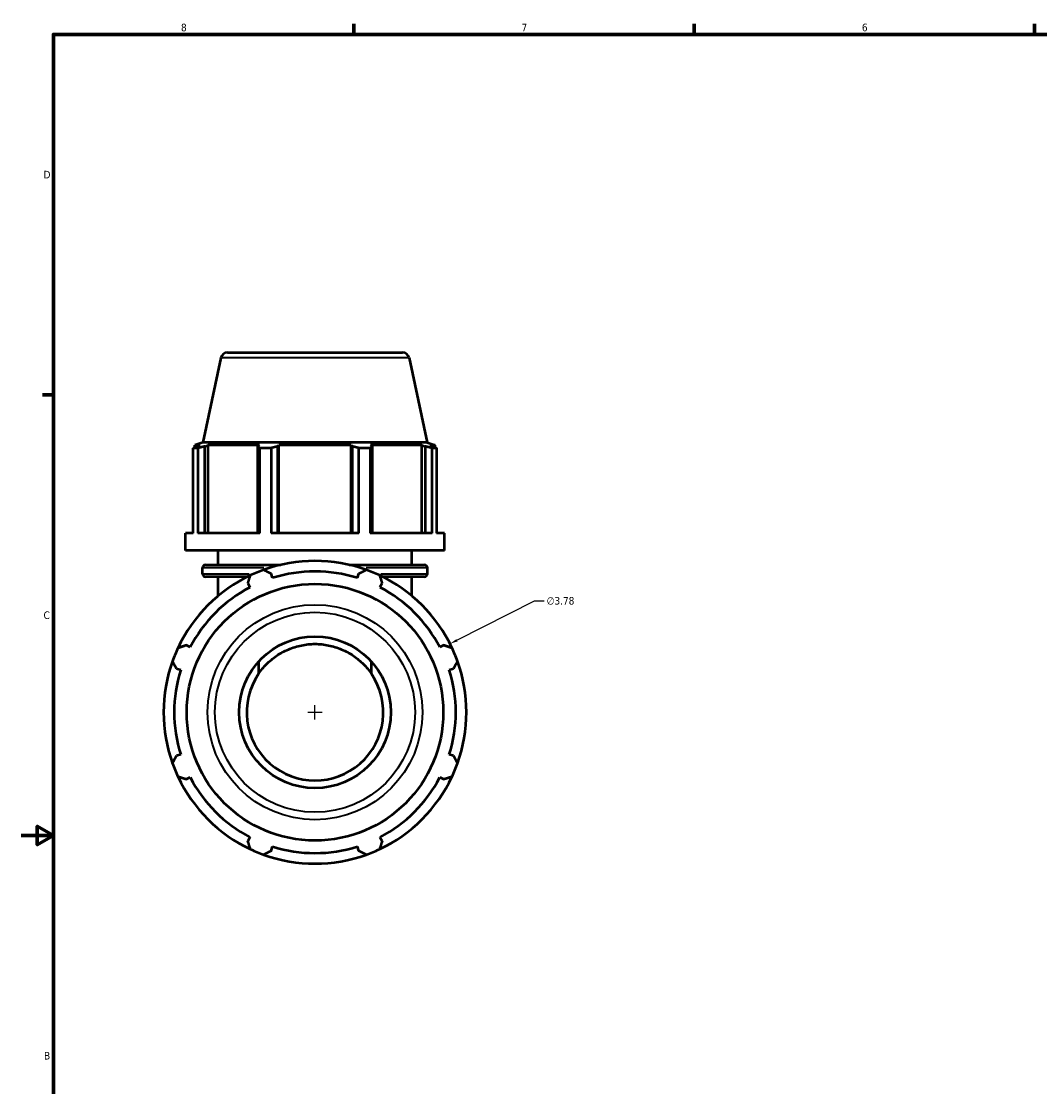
# Model space of a CAD drawing. Header units: inches. Extents: x 0.1 to 45.4, y -10.6 to 32.2.
# Tile 3 of 7: x 0.1 to 12.8, y 7.9 to 21.2. Entities that reach past the tile are written whole.
import ezdxf

# ---------------------------------------------------------------- set-up
doc = ezdxf.new("R2010")
doc.units = ezdxf.units.IN
doc.header["$MEASUREMENT"] = 0
for name, color, linetype, lineweight in [('Border (ANSI)', 7, 'Continuous', 70), ('Dimension (ANSI)', 7, 'Continuous', 25), ('Visible (ANSI)', 7, 'Continuous', 50), ('Visible Narrow (ANSI)', 7, 'Continuous', 35)]:
    doc.layers.add(name, color=color, linetype=linetype, lineweight=lineweight)
doc.styles.add('Note Text (ANSI)', font='tahoma.ttf')
doc.dimstyles.new('Default (ANSI)', dxfattribs={"dimtxt": 0.094488, "dimasz": 0.098425, "dimexe": 0.125, "dimexo": 0.0625, "dimgap": 0.031496, "dimtad": 0, "dimtih": 1, "dimtoh": 1, "dimrnd": 1e-08, "dimzin": 4, "dimdsep": 46, "dimtxsty": 'Note Text (ANSI)', "dimcen": 0.09, "dimdle": 0.393701, "dimclrd": 256, "dimclre": 256, "dimclrt": 5, "dimadec": 0, "dimazin": 1, "dimtfac": 1, "dimtofl": 0, "dimtmove": 0, "dimatfit": 3, "dimfxl": 1, "dimtolj": 1, "dimtzin": 4, "dimlwd": -1, "dimlwe": -1, "dimarcsym": 0})

# ---------------------------------------------------------------- blocks, each defined once
blk = doc.blocks.new('Borders Default Border')
at = {"layer": 'Border (ANSI)'}
for p, q in [((4.25, 21), (4.25, 21.134)), ((8.5, 21), (8.5, 21.134)), ((12.75, 21), (12.75, 21.134)), ((0.5, 16.5), (0.366, 16.5))]:
    blk.add_line(p, q, dxfattribs=at)
at = {"layer": 'Border (ANSI)', "flags": 128}
for points in [[(0.5, 1), (0.5, 21), (33.5, 21), (33.5, 1), (0.5, 1)], [(0.1, 11), (0.5, 11), (0.3, 11.115), (0.3, 10.885), (0.5, 11)]]:
    blk.add_lwpolyline(points, dxfattribs=at)
at = {"layer": 'Border (ANSI)', "color": 5, "true_color": 0x0000ff, "char_height": 0.0945, "attachment_point": 7, "style": 'Note Text (ANSI)'}
for s, insert in [('8', (2.094, 21.038)), ('7', (6.346, 21.04)), ('6', (10.595, 21.038)), ('D', (0.378, 19.203)), ('C', (0.378, 13.701)), ('B', (0.384, 8.203))]:
    blk.add_mtext(s, dxfattribs=dict(at, insert=insert))
blk = doc.blocks.new('*D10')
at = {"layer": 'Defpoints', "color": 0, "transparency": 16777216}
for p in [(5.453, 13.393), (2.081, 11.684)]:
    blk.add_point(p, dxfattribs=at)
at = {"layer": 'Dimension (ANSI)', "transparency": 16777216}
for p, q in [((6.504, 13.926), (5.54, 13.437)), ((6.629, 13.926), (6.504, 13.926)), ((3.677, 12.538), (3.857, 12.538)), ((3.767, 12.448), (3.767, 12.628))]:
    blk.add_line(p, q, dxfattribs=at)
blk.add_arc((3.767, 12.538), 1.89, 25.208, 30.6675, dxfattribs=at)
blk.add_solid([(5.533, 13.452), (5.548, 13.423), (5.453, 13.393)], dxfattribs=at)
at = {"layer": 'Dimension (ANSI)', "color": 5, "transparency": 16777216, "insert": (6.66, 13.977), "char_height": 0.0945, "attachment_point": 1, "style": 'Note Text (ANSI)'}
blk.add_mtext('\\A1;∅3.78', dxfattribs=at)

msp = doc.modelspace()

# ---------------------------------------------------------------- linework, layer by layer
at = {"layer": 'Visible (ANSI)'}
for p, q in [((2.674, 17.028), (4.86, 17.028)), ((2.593, 16.963), (2.368, 15.906)), ((4.941, 16.963), (5.166, 15.906)), ((2.306, 15.836), (2.247, 15.836)), ((2.247, 14.774), (2.247, 15.836)), ((2.368, 15.906), (2.265, 15.872)), ((2.334, 15.872), (2.265, 15.872)), ((2.265, 15.845), (2.265, 15.872)), ((2.334, 15.872), (2.288, 15.857)), ((2.306, 15.836), (2.306, 14.774)), ((5.166, 15.906), (2.368, 15.906)), ((2.392, 15.857), (2.435, 15.872)), ((2.392, 14.774), (2.392, 15.857)), ((2.435, 14.774), (2.435, 15.872)), ((3.073, 15.872), (2.435, 15.872)), ((3.073, 15.872), (3.051, 15.857)), ((3.051, 15.857), (3.051, 14.774)), ((3.22, 15.836), (3.079, 15.836)), ((3.079, 14.774), (3.079, 15.836)), ((3.22, 15.836), (3.22, 14.774)), ((3.301, 15.857), (3.315, 15.872)), ((3.301, 14.774), (3.301, 15.857)), ((3.315, 14.774), (3.315, 15.872)), ((4.218, 15.872), (3.315, 15.872)), ((4.218, 14.774), (4.218, 15.872)), ((4.218, 15.872), (4.233, 15.857)), ((4.233, 15.857), (4.233, 14.774)), ((4.455, 15.836), (4.314, 15.836)), ((4.314, 14.774), (4.314, 15.836)), ((4.455, 15.836), (4.455, 14.774)), ((4.483, 15.857), (4.46, 15.872)), ((5.099, 15.872), (4.46, 15.872)), ((4.483, 14.774), (4.483, 15.857)), ((5.099, 14.774), (5.099, 15.872)), ((5.099, 15.872), (5.142, 15.857)), ((5.142, 15.857), (5.142, 14.774)), ((5.166, 15.906), (5.269, 15.872)), ((5.245, 15.857), (5.199, 15.872)), ((5.269, 15.872), (5.199, 15.872)), ((5.286, 15.836), (5.228, 15.836)), ((5.228, 14.774), (5.228, 15.836)), ((5.269, 15.845), (5.269, 15.872)), ((5.286, 15.836), (5.286, 14.774)), ((2.152, 14.559), (2.152, 14.774)), ((2.247, 14.774), (2.152, 14.774)), ((3.079, 14.774), (2.306, 14.774)), ((4.314, 14.774), (3.22, 14.774)), ((5.228, 14.774), (4.455, 14.774)), ((5.382, 14.774), (5.286, 14.774)), ((5.382, 14.559), (5.382, 14.774)), ((5.382, 14.559), (2.152, 14.559)), ((2.556, 14.379), (2.556, 14.559)), ((4.978, 14.379), (4.978, 14.559)), ((2.4, 14.379), (3.339, 14.379)), ((4.195, 14.379), (5.134, 14.379)), ((2.362, 14.268), (2.362, 14.341)), ((3.238, 14.215), (3.221, 14.269)), ((4.312, 14.269), (4.295, 14.215)), ((5.172, 14.268), (5.172, 14.341)), ((2.923, 14.23), (2.4, 14.23)), ((2.556, 13.989), (2.556, 14.23)), ((2.929, 14.148), (2.955, 14.098)), ((4.578, 14.098), (4.605, 14.148)), ((5.134, 14.23), (4.611, 14.23)), ((4.978, 13.989), (4.978, 14.23)), ((2.208, 13.35), (2.157, 13.376)), ((5.376, 13.376), (5.326, 13.35)), ((3.062, 13.171), (3.062, 13.017)), ((4.472, 13.017), (4.472, 13.171)), ((2.036, 13.084), (2.09, 13.067)), ((5.443, 13.067), (5.497, 13.084)), ((2.09, 12.01), (2.036, 11.993)), ((5.497, 11.993), (5.443, 12.01)), ((2.157, 11.701), (2.208, 11.727)), ((5.326, 11.727), (5.376, 11.701)), ((2.955, 10.979), (2.929, 10.929)), ((4.605, 10.929), (4.578, 10.979)), ((3.221, 10.808), (3.238, 10.862)), ((4.295, 10.862), (4.312, 10.808))]:
    msp.add_line(p, q, dxfattribs=at)
for radius in [1.602, 0.947]:
    msp.add_circle((3.767, 12.538), radius, dxfattribs=at)
for centre, radius, start, end in [((2.674, 16.946), 0.0829, 90, 168), ((4.86, 16.946), 0.0829, 12, 90), ((2.4, 14.341), 0.0379, 90, 180), ((3.767, 12.538), 1.89, 70.208, 109.792), ((5.134, 14.341), 0.0379, 0, 90), ((3.767, 12.538), 1.89, 115.208, 154.792), ((2.4, 14.268), 0.0379, 180, 270), ((3.767, 12.538), 1.89, 109.792, 115.208), ((3.767, 12.538), 1.758, 72.5, 107.5), ((3.767, 12.538), 1.89, 64.792, 70.208), ((3.767, 12.538), 1.89, 25.208, 64.792), ((5.134, 14.268), 0.0379, 270, 0), ((3.767, 12.538), 1.758, 117.5, 152.5), ((3.767, 12.538), 1.758, 27.5, 62.5), ((3.767, 12.538), 1.89, 154.792, 160.208), ((3.767, 12.538), 1.89, 19.792, 25.208), ((3.767, 12.538), 1.89, 160.208, 199.792), ((3.767, 12.538), 1.89, 340.208, 19.792), ((3.767, 12.538), 1.758, 162.5, 197.5), ((3.767, 12.538), 1.758, 342.5, 17.5), ((3.767, 12.538), 0.852, 145.8123, 34.1877), ((3.767, 12.538), 1.89, 199.792, 205.208), ((3.767, 12.538), 1.89, 334.792, 340.208), ((3.767, 12.538), 1.89, 205.208, 244.792), ((3.767, 12.538), 1.758, 207.5, 242.5), ((3.767, 12.538), 1.89, 295.208, 334.792), ((3.767, 12.538), 1.758, 297.5, 332.5), ((3.767, 12.538), 1.89, 244.792, 250.208), ((3.767, 12.538), 1.758, 252.5, 287.5), ((3.767, 12.538), 1.89, 289.792, 295.208), ((3.767, 12.538), 1.89, 250.208, 289.792)]:
    msp.add_arc(centre, radius, start, end, dxfattribs=at)
for points, weights in [([(2.247, 15.836), (2.268, 15.847), (2.288, 15.857)], [1, 1.00152745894, 1.00223842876]), ([(2.392, 15.857), (2.349, 15.847), (2.306, 15.836)], [1.00223842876, 1.00152745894, 1]), ([(3.079, 15.836), (3.065, 15.847), (3.051, 15.857)], [1, 1.00152745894, 1.00223842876]), ([(3.301, 15.857), (3.261, 15.847), (3.22, 15.836)], [1.00223842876, 1.00152745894, 1]), ([(4.314, 15.836), (4.273, 15.847), (4.233, 15.857)], [1, 1.00152745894, 1.00223842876]), ([(4.483, 15.857), (4.469, 15.847), (4.455, 15.836)], [1.00223842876, 1.00152745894, 1]), ([(5.228, 15.836), (5.184, 15.847), (5.142, 15.857)], [1, 1.00152745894, 1.00223842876]), ([(5.245, 15.857), (5.266, 15.847), (5.286, 15.836)], [1.00223842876, 1.00152745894, 1]), ([(2.929, 14.148), (2.945, 14.197), (2.962, 14.248)], [1.00275338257, 1.00178472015, 1]), ([(3.127, 14.317), (3.175, 14.292), (3.221, 14.269)], [1, 1.00178472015, 1.00275338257]), ([(4.312, 14.269), (4.359, 14.292), (4.407, 14.317)], [1.00275338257, 1.00178472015, 1]), ([(4.572, 14.248), (4.589, 14.197), (4.605, 14.148)], [1, 1.00178472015, 1.00275338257]), ([(2.057, 13.343), (2.108, 13.36), (2.157, 13.376)], [1, 1.00178472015, 1.00275338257]), ([(5.376, 13.376), (5.426, 13.36), (5.477, 13.343)], [1.00275338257, 1.00178472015, 1]), ([(2.036, 13.084), (2.013, 13.13), (1.988, 13.178)], [1.00275338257, 1.00178472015, 1]), ([(5.545, 13.178), (5.521, 13.13), (5.497, 13.084)], [1, 1.00178472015, 1.00275338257]), ([(1.988, 11.899), (2.013, 11.947), (2.036, 11.993)], [1, 1.00178472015, 1.00275338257]), ([(5.497, 11.993), (5.521, 11.947), (5.545, 11.899)], [1.00275338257, 1.00178472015, 1]), ([(2.157, 11.701), (2.108, 11.717), (2.057, 11.734)], [1.00275338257, 1.00178472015, 1]), ([(5.477, 11.734), (5.426, 11.717), (5.376, 11.701)], [1, 1.00178472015, 1.00275338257]), ([(2.962, 10.828), (2.945, 10.88), (2.929, 10.929)], [1, 1.00178472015, 1.00275338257]), ([(4.605, 10.929), (4.589, 10.88), (4.572, 10.828)], [1.00275338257, 1.00178472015, 1]), ([(3.221, 10.808), (3.175, 10.785), (3.127, 10.76)], [1.00275338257, 1.00178472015, 1]), ([(4.407, 10.76), (4.359, 10.785), (4.312, 10.808)], [1, 1.00178472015, 1.00275338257])]:
    msp.add_rational_spline(points, weights, degree=2, dxfattribs=at)
msp.add_open_spline([(3.062, 13.017), (3.093, 13.063), (3.127, 13.104), (3.201, 13.178), (3.242, 13.212), (3.333, 13.274), (3.383, 13.301), (3.487, 13.345), (3.542, 13.362), (3.654, 13.385), (3.711, 13.391), (3.823, 13.391), (3.879, 13.385), (3.991, 13.362), (4.047, 13.345), (4.151, 13.301), (4.201, 13.274), (4.292, 13.212), (4.333, 13.178), (4.406, 13.104), (4.441, 13.063), (4.472, 13.017)], degree=3, knots=[1.292915, 1.292915, 1.292915, 1.292915, 1.72205, 1.72205, 2.146247, 2.146247, 2.570443, 2.570443, 2.99464, 2.99464, 3.418836, 3.418836, 3.843033, 3.843033, 4.267229, 4.267229, 4.691426, 4.691426, 5.115622, 5.115622, 5.544757, 5.544757, 5.544757, 5.544757], dxfattribs=at)
at = {"layer": 'Visible Narrow (ANSI)'}
for p, q in [((4.927, 16.963), (2.607, 16.963)), ((3.127, 14.341), (2.364, 14.341)), ((2.364, 14.268), (2.946, 14.268)), ((5.17, 14.341), (4.407, 14.341)), ((4.588, 14.268), (5.17, 14.268))]:
    msp.add_line(p, q, dxfattribs=at)
for radius in [1.342, 1.249]:
    msp.add_circle((3.767, 12.538), radius, dxfattribs=at)

# ---------------------------------------------------------------- block references
msp.add_blockref('Borders Default Border', (0, 0))

# ---------------------------------------------------------------- dimensions: what is measured, and where the dimension line sits
at = {"layer": 'Dimension (ANSI)'}
dim = msp.add_diameter_dim_2p(p1=(2.081, 11.684), p2=(5.453, 13.393), dimstyle='Default (ANSI)', override={"dimgap": 0.031496, "dimdec": 2, "dimlfac": 1, "dimtol": 0, "dimlim": 0, "dimtp": 0, "dimtm": 0, "dimtdec": 2}, dxfattribs=at)
dim.commit()
dim.dimension.update_dxf_attribs({"geometry": '*D10', "text_midpoint": (6.833, 13.926), "dimtype": 163})

doc.saveas('drawing.dxf')
